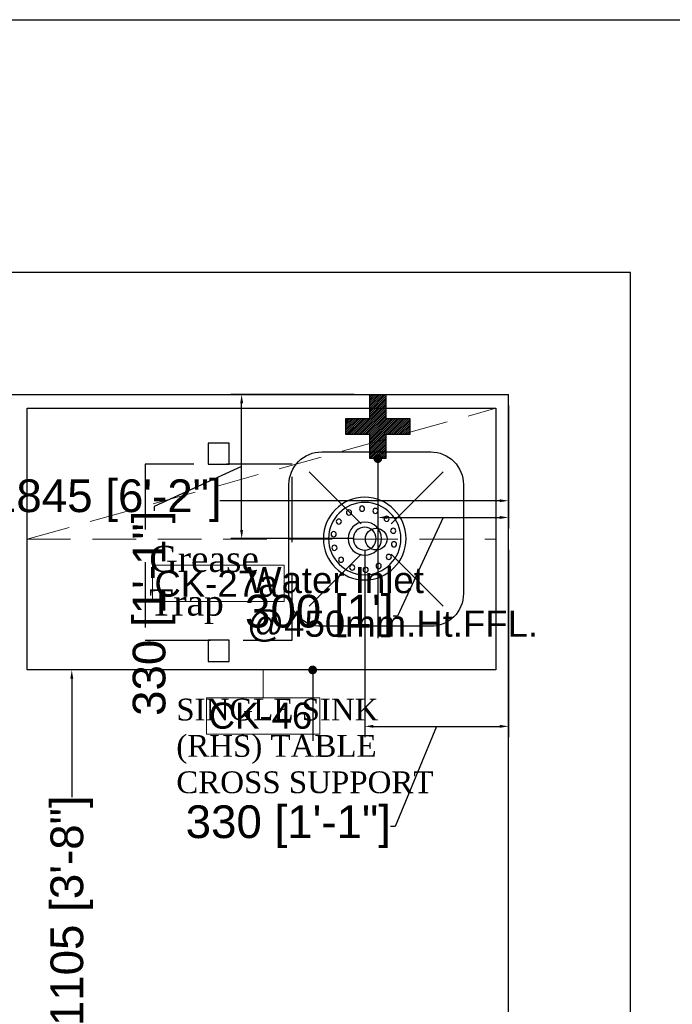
# Model space of a CAD drawing. Header units: millimetres. Extents: x 2985995 to 3127507, y -509231 to -458405.
# Tile 44 of 100: x 3024048 to 3025545, y -485546 to -483289. Entities that reach past the tile are written whole.
import ezdxf

# ---------------------------------------------------------------- set-up
doc = ezdxf.new("R2010")
doc.units = ezdxf.units.MM
doc.header["$LTSCALE"] = 1000
doc.header["$MEASUREMENT"] = 0
doc.header["$PDMODE"] = 3
doc.header["$PDSIZE"] = -1
doc.linetypes.add('DASHED', pattern=[0.75, 0.5, -0.25])
doc.linetypes.add('DASHED2', pattern=[0.375, 0.25, -0.125])
doc.layers.get('0').update_dxf_attribs({"linetype": 'CONTINUOUS'})
doc.layers.get('Defpoints').update_dxf_attribs({"linetype": 'CONTINUOUS'})
for name, color, linetype in [('A-Wall Full', 201, 'CONTINUOUS'), ('Drainage', 252, 'CONTINUOUS'), ('ELECTRICAL', 7, 'CONTINUOUS'), ('Equipment', 5, 'CONTINUOUS'), ('Equipment Name', 7, 'CONTINUOUS'), ('Plumbing', 6, 'CONTINUOUS'), ('Plumbing & Drainage', 6, 'CONTINUOUS')]:
    doc.layers.add(name, color=color, linetype=linetype)
doc.layers.add('Equip No.', color=1, linetype='CONTINUOUS', lineweight=15)
doc.styles.add('Arial', font='arial.ttf')
doc.styles.get("Standard").update_dxf_attribs({"font": 'arial.ttf'})
doc.styles.add('style12', font='BOOKOSI.TTF')
doc.dimstyles.new('TFS-Dim', dxfattribs={"dimtxt": 75, "dimasz": 20, "dimexe": 25, "dimexo": 25, "dimgap": 5, "dimtad": 0, "dimdec": 0, "dimzin": 0, "dimdsep": 46, "dimtxsty": 'Standard', "dimcen": 0.09, "dimclrd": 8, "dimclre": 8, "dimadec": 0, "dimazin": 0, "dimtfac": 1, "dimtdec": 0, "dimtofl": 0, "dimtmove": 0, "dimatfit": 3, "dimldrblk": 'DOT', "dimfxl": 1, "dimtolj": 1, "dimtzin": 0, "dimlwd": -1, "dimlwe": -1, "dimarcsym": 0})

# ---------------------------------------------------------------- blocks, each defined once
blk = doc.blocks.new('100DNT')
at = {"layer": 'Drainage'}
for centre, radius in [((0, 0), 101.6), ((0, 0), 88.9), ((-13.9, 72), 6.35), ((19.5, 70), 6.35), ((-44.9, 59.2), 6.35), ((48.8, 53.7), 6.35), ((-67.2, 34.3), 6.35), ((0, 0), 40.9), ((0, 0), 28.2), ((68.1, 26.4), 6.35), ((-76.6, 2.2), 6.35), ((73.6, -6.6), 6.35), ((-71.1, -30.8), 6.35), ((64.2, -38.8), 6.35), ((-51.8, -58.2), 6.35), ((-22.5, -74.4), 6.35), ((10.9, -76.4), 6.35), ((41.9, -63.7), 6.35)]:
    blk.add_circle(centre, radius, dxfattribs=at)
blk = doc.blocks.new('A$C5213677E')
at = {"layer": 'Plumbing & Drainage'}
h = blk.add_hatch(dxfattribs=at)
h.set_pattern_fill('ANSI31', color=3, scale=1.779186, style=0)
h.set_pattern_definition([(45, (-118154.42546, -59474.61643), (-0.15725935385, 0.15725935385), [])])
h.paths.add_polyline_path([(4, 0), (0, 0), (0, -2.67), (4, -2.67), (4, -6.67), (6.67, -6.67), (6.67, -2.67), (10.68, -2.67), (10.68, 0), (6.67, 0), (6.67, 4), (4, 4)])
at = {"layer": 'Plumbing & Drainage', "color": 3}
blk.add_lwpolyline([(6.67, -2.67), (10.68, -2.67), (10.68, 0), (6.67, 0), (6.67, 4), (4, 4), (4, 0), (0, 0), (0, -2.67), (4, -2.67), (4, -6.67), (6.67, -6.67)], close=True, dxfattribs=at)
blk = doc.blocks.new('_Dot')
at = {"color": 0, "linetype": 'ByBlock', "lineweight": -2}
blk.add_line((-0.5, 0), (-1, 0), dxfattribs=at)
at = {"color": 0, "linetype": 'ByBlock', "const_width": 0.5}
blk.add_lwpolyline([(-0.25, 0, 1), (0.25, 0, 1)], format="xyb", close=True, dxfattribs=at)
blk = doc.blocks.new('*D666')
at = {"layer": 'Defpoints', "color": 0, "transparency": 16777216}
for p in [(3024869.7, -484295.1, 0), (3025169.3, -484295.1, 0), (3025169.3, -484429.9)]:
    blk.add_point(p, dxfattribs=at)
at = {"layer": 'Plumbing & Drainage', "color": 8, "transparency": 16777216}
for p, q in [((3024869.7, -484320.1), (3024869.7, -484454.9)), ((3025169.3, -484320.1), (3025169.3, -484454.9)), ((3024889.7, -484429.9), (3025149.3, -484429.9)), ((3025019.5, -484429.9), (3024914.9, -484656)), ((3024914.9, -484656), (3024904.9, -484656))]:
    blk.add_line(p, q, dxfattribs=at)
for points in [[(3024889.7, -484426.6), (3024889.7, -484433.2), (3024869.7, -484429.9)], [(3025149.3, -484426.6), (3025149.3, -484433.2), (3025169.3, -484429.9)]]:
    blk.add_solid(points, dxfattribs=at)
at = {"layer": 'Plumbing & Drainage', "color": 0, "transparency": 16777216, "insert": (3024735.3, -484656), "char_height": 75, "attachment_point": 5}
blk.add_mtext("\\A1;300 [1']", dxfattribs=at)
blk = doc.blocks.new('*D661')
at = {"layer": 'Defpoints', "color": 0, "transparency": 16777216}
for p in [(3024839.7, -484479.4, 0), (3025169.3, -484479.4, 0), (3025169.3, -484908.8)]:
    blk.add_point(p, dxfattribs=at)
at = {"layer": 'Drainage', "color": 8, "transparency": 16777216}
for p, q in [((3024839.7, -484504.4), (3024839.7, -484933.8)), ((3025169.3, -484504.4), (3025169.3, -484933.8)), ((3024859.7, -484908.8), (3025149.3, -484908.8)), ((3025004.5, -484908.8), (3024909.1, -485138.7)), ((3024909.1, -485138.7), (3024899.1, -485138.7))]:
    blk.add_line(p, q, dxfattribs=at)
for points in [[(3024859.7, -484905.4), (3024859.7, -484912.1), (3024839.7, -484908.8)], [(3025149.3, -484905.4), (3025149.3, -484912.1), (3025169.3, -484908.8)]]:
    blk.add_solid(points, dxfattribs=at)
at = {"layer": 'Drainage', "color": 0, "transparency": 16777216, "insert": (3024664.3, -485138.7), "char_height": 75, "attachment_point": 5}
blk.add_mtext('\\A1;330 [1\'-1"]', dxfattribs=at)
blk = doc.blocks.new('*D662')
at = {"layer": 'Defpoints', "color": 0, "transparency": 16777216}
for p in [(3024557.4, -484148.2), (3024840.7, -484148.2, 0), (3024840.7, -484478.4, 0)]:
    blk.add_point(p, dxfattribs=at)
at = {"layer": 'Drainage', "color": 8, "transparency": 16777216}
for p, q in [((3024815.7, -484148.2), (3024532.4, -484148.2)), ((3024557.4, -484458.4), (3024557.4, -484168.2)), ((3024557.4, -484313.3), (3024356.4, -484404.7)), ((3024356.4, -484404.7), (3024356.4, -484414.7)), ((3024815.7, -484478.4), (3024532.4, -484478.4))]:
    blk.add_line(p, q, dxfattribs=at)
for points in [[(3024554, -484168.2), (3024560.7, -484168.2), (3024557.4, -484148.2)], [(3024554, -484458.4), (3024560.7, -484458.4), (3024557.4, -484478.4)]]:
    blk.add_solid(points, dxfattribs=at)
at = {"layer": 'Drainage', "color": 0, "transparency": 16777216, "insert": (3024356.4, -484649.5), "char_height": 75, "attachment_point": 5, "rotation": 90}
blk.add_mtext('\\A1;330 [1\'-1"]', dxfattribs=at)
blk = doc.blocks.new('*D667')
at = {"layer": 'Defpoints', "color": 0, "transparency": 16777216}
for p in [(3023324.6, -484148.2, 0), (3025169.5, -484148.3, 0), (3025169.4, -484391.5)]:
    blk.add_point(p, dxfattribs=at)
at = {"layer": 'ELECTRICAL', "color": 8, "transparency": 16777216}
for p, q in [((3023324.6, -484173.2), (3023324.6, -484416.3)), ((3025169.5, -484173.3), (3025169.4, -484416.5)), ((3023344.6, -484391.3), (3023986.6, -484391.4)), ((3025149.4, -484391.5), (3024507.4, -484391.4))]:
    blk.add_line(p, q, dxfattribs=at)
for points in [[(3023344.6, -484388), (3023344.6, -484394.7), (3023324.6, -484391.3)], [(3025149.4, -484388.2), (3025149.4, -484394.8), (3025169.4, -484391.5)]]:
    blk.add_solid(points, dxfattribs=at)
at = {"layer": 'ELECTRICAL', "color": 0, "transparency": 16777216, "insert": (3024247, -484391.4), "char_height": 75, "attachment_point": 5, "rotation": 359.9953}
blk.add_mtext('\\A1;1845 [6\'-2"]', dxfattribs=at)
blk = doc.blocks.new('*D673')
at = {"layer": 'Defpoints', "color": 0, "transparency": 16777216}
for p in [(3024167.8, -484779.4), (3024236.6, -484779.4, 0), (3024236.6, -485884.1, 0)]:
    blk.add_point(p, dxfattribs=at)
at = {"layer": 'Equipment Name', "color": 8, "transparency": 16777216}
for p, q in [((3024211.6, -484779.4), (3024142.8, -484779.4)), ((3024167.8, -484799.4), (3024167.8, -485071.3)), ((3024167.8, -485864.1), (3024167.8, -485592.2)), ((3024211.6, -485884.1), (3024142.8, -485884.1))]:
    blk.add_line(p, q, dxfattribs=at)
for points in [[(3024164.5, -484799.4), (3024171.2, -484799.4), (3024167.8, -484779.4)], [(3024164.5, -485864.1), (3024171.2, -485864.1), (3024167.8, -485884.1)]]:
    blk.add_solid(points, dxfattribs=at)
at = {"layer": 'Equipment Name', "color": 0, "transparency": 16777216, "insert": (3024167.8, -485331.7), "char_height": 75, "attachment_point": 5, "rotation": 90}
blk.add_mtext('\\A1;1105 [3\'-8"]', dxfattribs=at)
blk = doc.blocks.new('A$Cbe5a05a9')
at = {"layer": 'Equipment', "color": 4, "linetype": 'DASHED2', "ltscale": 0.6}
for points in [[(-404, -337), (0, -337), (0, 0), (-404, 0)], [(-404, -144.4), (-452.3, -144.4), (-452.3, -192.6), (-404, -192.6)], [(48.3, -144.4), (0, -144.4), (0, -192.6), (48.3, -192.6)]]:
    blk.add_lwpolyline(points, close=True, dxfattribs=at)

msp = doc.modelspace()

# ---------------------------------------------------------------- linework, layer by layer
at = {"layer": 'A-Wall Full'}
for p, q in [((3025449.29246, -483868.16588, 0), (3017669.29246, -483868.16588, 0)), ((3025449.29246, -491598.16588, 0), (3025449.29246, -483868.16588, 0)), ((3020709.29246, -484148.16588, 0), (3025169.29246, -484148.16588, 0)), ((3025169.29246, -491598.16588, 0), (3025169.29246, -484148.16588, 0))]:
    msp.add_line(p, q, dxfattribs=at)
at = {"layer": 'Equip No.'}
msp.add_line((3024606.53372, -484843.35191, -0.12379), (3024606.53372, -484779.43908, 0), dxfattribs=at)
for points, elevation in [([(3024353.13621, -484539.39169), (3024655.20844, -484539.39169), (3024655.20844, -484622.81421), (3024353.13621, -484622.81421)], 0), ([(3024476.64946, -484843.35191), (3024736.41799, -484843.35191), (3024736.41799, -484926.77443), (3024476.64946, -484926.77443)], -0.12379)]:
    msp.add_lwpolyline(points, close=True, dxfattribs=dict(at, elevation=elevation))
at = {"layer": 'Equipment', "linetype": 'DASHED', "lineweight": 0, "ltscale": 0.2}
msp.add_line((3024065.25726, -484479.43908, 0), (3025140.67631, -484179.43908, 0), dxfattribs=at)
at = {"layer": 'Equipment'}
for p, q in [((3024831.38552, -484444.8097, 0), (3024712.09644, -484325.52062, 0)), ((3024900.54805, -484444.8097, 0), (3025019.83713, -484325.52062, 0)), ((3024831.38552, -484514.02035, 0), (3024712.09644, -484633.30942, 0)), ((3024900.54805, -484514.02035, 0), (3025019.83713, -484633.30942, 0))]:
    msp.add_line(p, q, dxfattribs=at)
msp.add_lwpolyline([(2989383.63744, -483288.69012), (3044663.22424, -483288.69012), (3044663.22424, -494230.49278), (2989383.63744, -494230.49278)], close=True, dxfattribs=at)
at = {"layer": 'Equipment', "elevation": 0}
msp.add_lwpolyline([(3025140.67631, -484779.43908), (3024065.25726, -484779.43908), (3024065.25726, -484179.43908), (3025140.67631, -484179.43908)], close=True, dxfattribs=at)
at = {"layer": 'Equipment', "linetype": 'DASHED', "lineweight": 0, "ltscale": 0.2, "elevation": 0}
msp.add_lwpolyline([(3024065.25726, -484179.43908), (3024065.25726, -484479.43908), (3025140.67631, -484479.43908), (3025140.67631, -484179.43908)], close=True, dxfattribs=at)
at = {"layer": 'Equipment', "elevation": 0}
msp.add_lwpolyline([(3024990.96679, -484679.43908), (3024740.96679, -484679.43908, -0.4142135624), (3024665.96679, -484604.43908), (3024665.96679, -484354.43908, -0.4142135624), (3024740.96679, -484279.43908), (3024990.96679, -484279.43908, -0.4142135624), (3025065.96679, -484354.43908), (3025065.96679, -484604.43908, -0.4142135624)], format="xyb", close=True, dxfattribs=at)
at = {"layer": 'Equipment'}
msp.add_circle((3024865.96679, -484479.43908, 0), 24.84881, dxfattribs=at)

# ---------------------------------------------------------------- block references
at = {"layer": 'Drainage', "color": 7, "xscale": -0.932804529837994, "yscale": 0.932804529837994, "zscale": 0.932804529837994, "rotation": 270}
msp.add_blockref('100DNT', (3024839.67631, -484478.43908, 0), dxfattribs=at)
at = {"layer": 'Equipment', "rotation": 270}
msp.add_blockref('A$Cbe5a05a9', (3024673.02839, -484711.45886), dxfattribs=at)
at = {"layer": 'Plumbing', "ltscale": 50, "xscale": -13.76047270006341, "yscale": 13.76047270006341, "zscale": 13.76047270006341, "rotation": 270}
msp.add_blockref('A$C5213677E', (3024888.03815, -484295.06056, 0), dxfattribs=at)

# ---------------------------------------------------------------- texts
at = {"layer": 'Equip No.', "color": 7, "char_height": 60, "attachment_point": 1, "style": 'Arial'}
for s, insert in [('\\pxqc;CK-27a', (3024129.78413, -484551.55296, 1117.38829)), ('\\pxqc;CK-46', (3024230.90066, -484854.2087, 1117.2645))]:
    msp.add_mtext_dynamic_manual_height_columns(s, width=739.3571968, gutter_width=15, heights=[46.53479], dxfattribs=dict(at, insert=insert))
at = {"layer": 'Equipment Name', "color": 0, "attachment_point": 1, "style": 'style12'}
for s, insert, char_height, width in [('Robot Coupe CL-50\\PTable Top', (3023520.25813, -484448.4853, 0.12379), 60, 685.0221631), ('\\pxql;SINGLE SINK (RHS) TABLE CROSS SUPPORT', (3024407.53332, -484845.26278, 0), 50, 655.4158451)]:
    msp.add_mtext(s, dxfattribs=dict(at, insert=insert, char_height=char_height, width=width))
at = {"layer": 'Equipment Name', "color": 0, "insert": (3024345.43866, -484494.81988), "char_height": 60, "attachment_point": 1, "style": 'style12'}
msp.add_mtext_dynamic_manual_height_columns('\\pxql;Grease \\PTrap', width=505.9382414, gutter_width=15, heights=[0], dxfattribs=at)
at = {"layer": 'Plumbing & Drainage', "color": 7, "ltscale": 10, "insert": (3024569.91185, -484543.3074, 0.00031), "char_height": 60, "width": 900.0328363, "attachment_point": 1, "rotation": 360, "style": 'Arial'}
msp.add_mtext('Water Inlet \\P@450mm.Ht.FFL.', dxfattribs=at)

# ---------------------------------------------------------------- dimensions: what is measured, and where the dimension line sits
at = {"layer": 'Drainage'}
for base, p1, p2, angle, picture, middle in [((3024557.35228, -484148.16588), (3024840.67631, -484478.43908, 0), (3024840.67631, -484148.16588, 0), 90, '*D662', (3024356.38463, -484419.72385)), ((3025169.29246, -484908.77456), (3024839.67631, -484479.43908, 0), (3025169.29246, -484479.43908, 0), 0, '*D661', (3024894.07129, -485138.68679))]:
    dim = msp.add_linear_dim(base=base, p1=p1, p2=p2, angle=angle, dimstyle='TFS-Dim', override={"dimtmove": 1}, dxfattribs=at)
    dim.commit()
    dim.dimension.update_dxf_attribs({"geometry": picture, "text_midpoint": middle, "dimtype": 161})
at = {"layer": 'ELECTRICAL'}
dim = msp.add_aligned_dim(p1=(3023324.58399, -484148.15877, 0), p2=(3025169.46287, -484148.3107, 0), distance=-243.17872, dimstyle='TFS-Dim', dxfattribs=at)
dim.commit()
dim.dimension.update_dxf_attribs({"geometry": '*D667', "text_midpoint": (3024247.0034, -484391.41345)})
at = {"layer": 'Equipment Name'}
dim = msp.add_linear_dim(base=(3024167.83281, -484779.43908), p1=(3024236.61306, -485884.05257, 0), p2=(3024236.61306, -484779.43908, 0), angle=90, dimstyle='TFS-Dim', dxfattribs=at)
dim.commit()
dim.dimension.update_dxf_attribs({"geometry": '*D673', "text_midpoint": (3024167.83281, -485331.74583)})
at = {"layer": 'Plumbing & Drainage'}
dim = msp.add_linear_dim(base=(3025169.29246, -484429.88747), p1=(3024869.67631, -484295.06056, 0), p2=(3025169.29246, -484295.06056, 0), dimstyle='TFS-Dim', override={"dimtmove": 1}, dxfattribs=at)
dim.commit()
dim.dimension.update_dxf_attribs({"geometry": '*D666', "text_midpoint": (3024899.86907, -484655.96006), "dimtype": 160})

# ---------------------------------------------------------------- leaders
at = {"layer": 'Equipment Name'}
msp.add_leader([(3024720.26658, -484779.43908, 0), (3024720.26658, -484941.94928, 0)], dimstyle='TFS-Dim', override={"dimgap": 5, "dimtad": 0, "dimfxl": 10, "dimfxlon": 1, "dimtfill": 1, "dimtfillclr": 256, "dimarcsym": 1}, dxfattribs=at)
at = {"layer": 'Plumbing & Drainage'}
msp.add_leader([(3024869.67631, -484295.06056, 0), (3024869.67631, -484706.50491, 0)], dimstyle='TFS-Dim', override={"dimgap": 5, "dimtad": 0}, dxfattribs=at)

doc.saveas('drawing.dxf')
